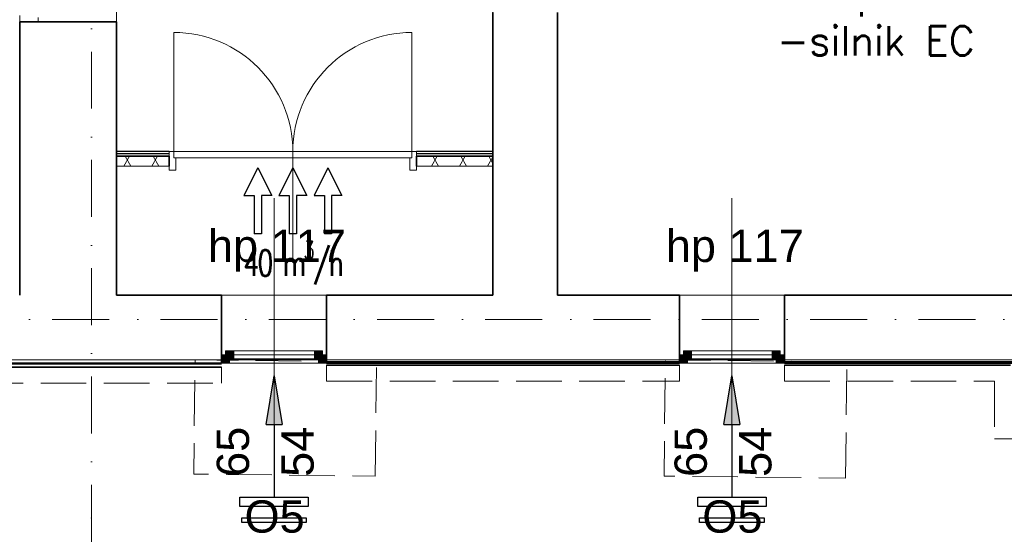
# Model space of a CAD drawing. Header units: millimetres. Extents: x -8078 to 241103, y -4319 to 602442.
# Tile 75 of 148: x 88416 to 94512, y 245751 to 248938. Entities that reach past the tile are written whole.
import ezdxf

# ---------------------------------------------------------------- set-up
doc = ezdxf.new("R2010")
doc.units = ezdxf.units.MM
doc.header["$MEASUREMENT"] = 0
for name, pattern in [('CONTINOUS', [0]), ('Krawędzie ukryte', [3.912222, 2.822222, -1.09]), ('Kropki i Kreski', [6.702778, 3.527778, -1.763889, 0, -1.411111])]:
    doc.linetypes.add(name, pattern=pattern)
for name, color, linetype in [('!AERECO-NAW', 5, 'Continuous'), ('!AERECO-POMOC', 7, 'Continuous'), ('#IS_wentylacja_opisy_bud', 7, 'Continuous'), ('#nawietrzaki', 5, 'Continuous'), ('#podkład', 252, 'Continuous'), ('- A - ocieplenie', 7, 'Continuous'), ('- strefy pomieszczeń', 7, 'Continuous'), ('Drzwi Archicad', 7, 'Continuous'), ('Konstrukcja - Siatka mod', 7, 'Continuous'), ('Konstrukcja - Stropy', 7, 'Continuous'), ('Konstrukcja - Ściany działowe', 7, 'Continuous'), ('Konstrukcja - Ściany nośne wew..P', 7, 'Continuous'), ('Konstrukcja - Ściany zewnętrzne', 7, 'Continuous'), ('Okna Archicada', 7, 'Continuous'), ('Wykończenie - Podłogi', 7, 'Continuous'), ('z JAN', 7, 'Continuous'), ('Znaczniki drzwi Archicada', 7, 'Continuous'), ('Znaczniki okien Archicada', 7, 'Continuous')]:
    doc.layers.add(name, color=color, linetype=linetype)
doc.layers.add('#IS_opis', color=3, linetype='CONTINOUS', lineweight=30)
doc.styles.add('STYL_AUTOMATYCZNY_1', font='arial.ttf')
doc.styles.add('STYL_AUTOMATYCZNY_6', font='txt')
pattern_1 = [(0, (-208051.03, 747718.21), (0, 75), [0, -75])]
pattern_2 = [(60, (-208051.03, 747718.21), (-129.90381, 75), []), (120, (-208051.03, 747718.21), (129.90381, 75), [])]

# ---------------------------------------------------------------- blocks, each defined once
blk = doc.blocks.new('rttrrt')
at = {"layer": '!AERECO-POMOC'}
blk.add_hatch(color=256, dxfattribs=at).paths.add_polyline_path([(39033.1, 262691.6), (39083.1, 262391.6), (39133.1, 262691.6)])
at = {"layer": '!AERECO-NAW'}
for points in [[(39282.6, 263270.6), (38883.6, 263270.6), (38883.6, 263298.6), (39282.6, 263298.6)], [(38871.6, 263200.6), (39294.6, 263200.6), (39294.6, 263141.6), (38871.6, 263141.6)]]:
    blk.add_lwpolyline(points, close=True, dxfattribs=at)
at = {"layer": '!AERECO-POMOC'}
for p, q in [((39083.1, 262691.6), (39083.1, 263141.6)), ((39133.1, 262691.6), (39033.1, 262691.6)), ((39083.1, 262391.6), (39033.1, 262691.6)), ((39133.1, 262691.6), (39083.1, 262391.6))]:
    blk.add_line(p, q, dxfattribs=at)
blk = doc.blocks.new('SDFGHB')
at = {"layer": 'Konstrukcja - Ściany działowe', "linetype": 'Continuous', "lineweight": 13}
h = blk.add_hatch(dxfattribs=at)
h.set_pattern_fill('Gips_0001', color=252, style=0, pattern_type=2)
h.set_pattern_definition(pattern_1)
h.paths.add_polyline_path([(28623.2, 459800.5), (28623.2, 459785.5), (28949.4, 459785.5), (28949.4, 459800.5)])
h = blk.add_hatch(dxfattribs=at)
h.set_pattern_fill('Izolacja_miękka_0001', color=252, style=0, pattern_type=2)
h.set_pattern_definition(pattern_2)
h.paths.add_polyline_path([(28623.2, 459770.5), (28623.2, 459710.5), (28949.4, 459710.5), (28949.4, 459770.5)])
h = blk.add_hatch(dxfattribs=at)
h.set_pattern_fill('Gips_0001', color=252, style=0, pattern_type=2)
h.set_pattern_definition(pattern_1)
h.paths.add_polyline_path([(30479.4, 459785.5), (30953.2, 459785.5), (30953.2, 459800.5), (30479.4, 459800.5)])
h = blk.add_hatch(dxfattribs=at)
h.set_pattern_fill('Izolacja_miękka_0001', color=252, style=0, pattern_type=2)
h.set_pattern_definition(pattern_2)
h.paths.add_polyline_path([(30479.4, 459770.5), (30479.4, 459710.5), (30953.2, 459710.5), (30953.2, 459770.5)])
at = {"layer": 'Okna Archicada', "linetype": 'Continuous', "lineweight": 13}
for points in [[(29298.2, 458515.5), (29348.2, 458515.5), (29348.2, 458565.5), (29298.2, 458565.5)], [(29898.2, 458565.5), (29848.2, 458565.5), (29848.2, 458515.5), (29898.2, 458515.5)], [(32132.6, 458515.5), (32182.6, 458515.5), (32182.6, 458565.5), (32132.6, 458565.5)], [(32732.6, 458565.5), (32682.6, 458565.5), (32682.6, 458515.5), (32732.6, 458515.5)], [(29273.2, 458490.5), (29323.2, 458490.5), (29323.2, 458515.5), (29298.2, 458515.5), (29298.2, 458540.5), (29273.2, 458540.5)], [(29923.2, 458540.5), (29898.2, 458540.5), (29898.2, 458515.5), (29873.2, 458515.5), (29873.2, 458490.5), (29923.2, 458490.5)], [(32107.6, 458490.5), (32157.6, 458490.5), (32157.6, 458515.5), (32132.6, 458515.5), (32132.6, 458540.5), (32107.6, 458540.5)], [(32757.6, 458540.5), (32732.6, 458540.5), (32732.6, 458515.5), (32707.6, 458515.5), (32707.6, 458490.5), (32757.6, 458490.5)]]:
    blk.add_hatch(color=252, dxfattribs=at).paths.add_polyline_path(points)
at = {"layer": '- A - ocieplenie', "color": 252, "linetype": 'Continuous', "lineweight": 35, "ltscale": 100, "flags": 128}
for points in [[(32107.6, 458497.4), (29923.2, 458497.4)], [(34177.6, 458497.4), (32757.6, 458497.4)], [(29273.2, 458485.8), (19937.7, 458485.8)], [(19937.7, 458465.8), (29273.2, 458465.8)], [(29923.2, 458477.4), (32107.6, 458477.4)], [(32757.6, 458477.4), (34157.6, 458477.4)]]:
    blk.add_lwpolyline(points, dxfattribs=at)
at = {"layer": '- A - ocieplenie', "color": 252, "linetype": 'Krawędzie ukryte', "lineweight": 20, "ltscale": 100, "flags": 128}
for points in [[(32107.6, 458497.4), (29923.2, 458497.4)], [(34057.6, 458497.4), (32757.6, 458497.4)], [(34177.6, 458497.4), (34057.6, 458497.4)], [(29273.2, 458485.8), (19937.7, 458485.8)], [(29273.2, 458365.8), (29273.2, 458465.8)], [(29923.2, 458477.4), (29923.2, 458377.4)], [(32107.6, 458377.4), (32107.6, 458477.4)], [(32757.6, 458477.4), (32757.6, 458377.4)], [(29923.2, 458377.4), (32107.6, 458377.4)], [(32757.6, 458377.4), (34057.6, 458377.4)], [(34057.6, 458377.4), (34057.6, 458020.4)], [(19937.7, 458365.8), (29273.2, 458365.8)], [(34057.6, 458020.4), (34177.6, 458020.4)]]:
    blk.add_lwpolyline(points, dxfattribs=at)
at = {"layer": 'Drzwi Archicad', "color": 252, "linetype": 'Continuous', "lineweight": 13, "ltscale": 100}
for p, q in [((28023.2, 460602.6), (28023.2, 460642.6)), ((28138.2, 460630.6), (28138.2, 460602.6)), ((28138.2, 460602.6), (28023.2, 460602.6)), ((28977.4, 459800.5), (28977.4, 460537.5)), ((30451.4, 459800.5), (30451.4, 460537.5)), ((28977.4, 459800.5), (28949.4, 459800.5)), ((28949.4, 459800.5), (28949.4, 459685.5)), ((28949.4, 459800.5), (28949.4, 459785.5)), ((28949.4, 459800.5), (28949.4, 459785.5)), ((28949.4, 459785.5), (28949.4, 459770.5)), ((28949.4, 459785.5), (28949.4, 459770.5)), ((28977.4, 459760.5), (28977.4, 459800.5)), ((29714.4, 459800.5), (28977.4, 459800.5)), ((28977.4, 459800.5), (28977.4, 459760.5)), ((29714.4, 459800.5), (30451.4, 459800.5)), ((29714.4, 459760.5), (29714.4, 459800.5)), ((29714.4, 459760.5), (29714.4, 459800.5)), ((30479.4, 459800.5), (30451.4, 459800.5)), ((30451.4, 459800.5), (30451.4, 459760.5)), ((30451.4, 459800.5), (30451.4, 459760.5)), ((30479.4, 459685.5), (30479.4, 459800.5)), ((30479.4, 459800.5), (30479.4, 459785.5)), ((30479.4, 459800.5), (30479.4, 459785.5)), ((30479.4, 459785.5), (30479.4, 459770.5)), ((30479.4, 459785.5), (30479.4, 459770.5)), ((28989.4, 459760.5), (28977.4, 459760.5)), ((28977.4, 459760.5), (29714.4, 459760.5)), ((28989.4, 459685.5), (28989.4, 459760.5)), ((30451.4, 459760.5), (29714.4, 459760.5)), ((30451.4, 459760.5), (30439.4, 459760.5)), ((30439.4, 459760.5), (30439.4, 459685.5)), ((28949.4, 459685.5), (28989.4, 459685.5)), ((30439.4, 459685.5), (30479.4, 459685.5))]:
    blk.add_line(p, q, dxfattribs=at)
at = {"layer": 'Drzwi Archicad', "color": 252, "linetype": 'Continuous', "lineweight": 35, "ltscale": 100}
for p, q in [((28023.2, 460602.6), (28138.2, 460602.6)), ((28023.2, 460602.6), (28138.2, 460602.6)), ((28138.2, 460602.6), (28623.2, 460602.6)), ((28949.4, 459770.5), (28949.4, 459710.5)), ((28949.4, 459770.5), (28949.4, 459710.5)), ((30479.4, 459770.5), (30479.4, 459710.5)), ((30479.4, 459770.5), (30479.4, 459710.5))]:
    blk.add_line(p, q, dxfattribs=at)
at = {"layer": 'Drzwi Archicad', "color": 252, "linetype": 'Continuous', "lineweight": 13, "ltscale": 100}
for centre, start, end in [((28977.4, 459800.5), 0, 90), ((30451.4, 459800.5), 90, 180)]:
    blk.add_arc(centre, 737, start, end, dxfattribs=at)
at = {"layer": 'Konstrukcja - Siatka mod', "color": 252, "linetype": 'Kropki i Kreski', "lineweight": 13, "ltscale": 100}
for p, q in [((28467.6, 474496.4), (28467.6, 457531.6)), ((20180, 458760.5), (49624.6, 458760.5)), ((28467.6, 457531.6), (28467.6, 456531.6))]:
    blk.add_line(p, q, dxfattribs=at)
blk.add_point((28467.6, 457531.6), dxfattribs=at)
blk.add_point((28467.6, 457531.6), dxfattribs=at)
at = {"layer": 'Konstrukcja - Stropy', "color": 252, "linetype": 'Continuous', "lineweight": 13, "ltscale": 100, "flags": 128}
blk.add_lwpolyline([(22777.6, 458509.7), (34592.6, 458509.7), (34592.6, 463961.5), (37297.6, 463961.5), (37297.6, 458509.7), (49718.3, 458509.7), (49718.3, 471788.6), (40377.6, 471788.6), (40377.6, 466428.5), (30297.6, 466428.5), (30297.6, 467849.4), (22777.6, 467849.4)], close=True, dxfattribs=at)
at = {"layer": 'Konstrukcja - Ściany działowe', "color": 252, "linetype": 'Continuous', "lineweight": 25, "ltscale": 100}
for p, q in [((28949.4, 459785.5), (28623.2, 459785.5)), ((30953.2, 459785.5), (30479.4, 459785.5))]:
    blk.add_line(p, q, dxfattribs=at)
at = {"layer": 'Konstrukcja - Ściany działowe', "color": 252, "linetype": 'Continuous', "lineweight": 35, "ltscale": 100}
for p, q in [((28949.4, 459770.5), (28623.2, 459770.5)), ((28949.4, 459770.5), (28949.4, 459710.5)), ((30953.2, 459770.5), (30479.4, 459770.5)), ((30479.4, 459770.5), (30479.4, 459710.5))]:
    blk.add_line(p, q, dxfattribs=at)
at = {"layer": 'Konstrukcja - Ściany działowe', "color": 252, "linetype": 'Continuous', "lineweight": 13, "ltscale": 100}
for p, q in [((28949.4, 459800.5), (28949.4, 459785.5)), ((28949.4, 459785.5), (28949.4, 459770.5)), ((30479.4, 459800.5), (30479.4, 459785.5)), ((30479.4, 459785.5), (30479.4, 459770.5))]:
    blk.add_line(p, q, dxfattribs=at)
at = {"layer": 'Konstrukcja - Ściany działowe', "color": 252, "linetype": 'Continuous', "lineweight": 35, "ltscale": 100, "flags": 128}
for points in [[(30953.2, 460660.9), (30953.2, 458910.5)], [(31353.2, 458910.5), (31353.2, 460660.9)], [(28623.2, 459770.5), (28623.2, 459710.5)], [(30953.2, 459770.5), (30953.2, 459710.5)]]:
    blk.add_lwpolyline(points, dxfattribs=at)
at = {"layer": 'Konstrukcja - Ściany działowe', "color": 252, "linetype": 'Continuous', "lineweight": 25, "ltscale": 100, "flags": 128}
for points in [[(28949.4, 459800.5), (28623.2, 459800.5)], [(30953.2, 459800.5), (30479.4, 459800.5)]]:
    blk.add_lwpolyline(points, dxfattribs=at)
at = {"layer": 'Konstrukcja - Ściany działowe', "color": 252, "linetype": 'Continuous', "lineweight": 13, "ltscale": 100, "flags": 128}
for points in [[(28623.2, 459800.5), (28623.2, 459785.5)], [(28623.2, 459785.5), (28623.2, 459770.5)], [(30953.2, 459800.5), (30953.2, 459785.5)], [(30953.2, 459785.5), (30953.2, 459770.5)], [(28623.2, 459710.5), (28949.4, 459710.5)], [(30479.4, 459710.5), (30953.2, 459710.5)]]:
    blk.add_lwpolyline(points, dxfattribs=at)
at = {"layer": 'Konstrukcja - Ściany nośne wew..P', "color": 252, "linetype": 'Continuous', "lineweight": 35, "ltscale": 100}
for p, q in [((28023.2, 460602.6), (28138.2, 460602.6)), ((28138.2, 460602.6), (28623.2, 460602.6))]:
    blk.add_line(p, q, dxfattribs=at)
at = {"layer": 'Konstrukcja - Ściany nośne wew..P', "color": 252, "linetype": 'Continuous', "lineweight": 35, "ltscale": 100, "flags": 128}
for points in [[(28023.2, 460602.6), (28023.2, 458910.5)], [(28623.2, 458910.5), (28623.2, 460602.6)]]:
    blk.add_lwpolyline(points, dxfattribs=at)
at = {"layer": 'Konstrukcja - Ściany zewnętrzne', "color": 252, "linetype": 'Continuous', "lineweight": 35, "ltscale": 100}
for p, q in [((29273.2, 458540.5), (29273.2, 458910.5)), ((29923.2, 458540.5), (29923.2, 458910.5)), ((32107.6, 458540.5), (32107.6, 458910.5)), ((32757.6, 458540.5), (32757.6, 458910.5)), ((29273.2, 458490.5), (29273.2, 458540.5)), ((29923.2, 458490.5), (29923.2, 458540.5)), ((32107.6, 458490.5), (32107.6, 458540.5)), ((32757.6, 458490.5), (32757.6, 458540.5))]:
    blk.add_line(p, q, dxfattribs=at)
at = {"layer": 'Konstrukcja - Ściany zewnętrzne', "color": 252, "linetype": 'Continuous', "lineweight": 35, "ltscale": 100, "flags": 128}
for points in [[(29273.2, 458910.5), (28623.2, 458910.5)], [(30953.2, 458910.5), (29923.2, 458910.5)], [(32107.6, 458910.5), (31353.2, 458910.5)], [(34177.6, 458910.5), (32757.6, 458910.5)], [(22777.6, 458490.5), (29273.2, 458490.5)], [(29923.2, 458490.5), (32107.6, 458490.5)], [(32757.6, 458490.5), (34177.6, 458490.5)]]:
    blk.add_lwpolyline(points, dxfattribs=at)
at = {"layer": 'Okna Archicada', "color": 252, "linetype": 'Continuous', "lineweight": 18, "ltscale": 100}
for p, q in [((29923.2, 458910.5), (29273.2, 458910.5)), ((32757.6, 458910.5), (32107.6, 458910.5)), ((29848.2, 458565.5), (29348.2, 458565.5)), ((32682.6, 458565.5), (32182.6, 458565.5)), ((29923.2, 458490.5), (29273.2, 458490.5)), ((29323.2, 458490.5), (29873.2, 458490.5)), ((32757.6, 458490.5), (32107.6, 458490.5)), ((32157.6, 458490.5), (32707.6, 458490.5))]:
    blk.add_line(p, q, dxfattribs=at)
at = {"layer": 'Okna Archicada', "color": 252, "linetype": 'Continuous', "lineweight": 35, "ltscale": 100}
for p, q in [((29273.2, 458540.5), (29273.2, 458910.5)), ((29923.2, 458540.5), (29923.2, 458910.5)), ((32107.6, 458540.5), (32107.6, 458910.5)), ((32757.6, 458540.5), (32757.6, 458910.5)), ((29273.2, 458490.5), (29273.2, 458540.5)), ((29273.2, 458490.5), (29273.2, 458540.5)), ((29923.2, 458490.5), (29923.2, 458540.5)), ((29923.2, 458490.5), (29923.2, 458540.5)), ((32107.6, 458490.5), (32107.6, 458540.5)), ((32107.6, 458490.5), (32107.6, 458540.5)), ((32757.6, 458490.5), (32757.6, 458540.5)), ((32757.6, 458490.5), (32757.6, 458540.5))]:
    blk.add_line(p, q, dxfattribs=at)
at = {"layer": 'Okna Archicada', "color": 252, "linetype": 'Continuous', "lineweight": 20, "ltscale": 100}
for p, q in [((29348.2, 458565.5), (29298.2, 458565.5)), ((29298.2, 458565.5), (29298.2, 458515.5)), ((29348.2, 458515.5), (29348.2, 458565.5)), ((29848.2, 458565.5), (29348.2, 458565.5)), ((29898.2, 458565.5), (29848.2, 458565.5)), ((29848.2, 458565.5), (29848.2, 458515.5)), ((29898.2, 458515.5), (29898.2, 458565.5)), ((32182.6, 458565.5), (32132.6, 458565.5)), ((32132.6, 458565.5), (32132.6, 458515.5)), ((32182.6, 458515.5), (32182.6, 458565.5)), ((32682.6, 458565.5), (32182.6, 458565.5)), ((32732.6, 458565.5), (32682.6, 458565.5)), ((32682.6, 458565.5), (32682.6, 458515.5)), ((32732.6, 458515.5), (32732.6, 458565.5)), ((29298.2, 458540.5), (29273.2, 458540.5)), ((29273.2, 458490.5), (29323.2, 458490.5)), ((29298.2, 458515.5), (29298.2, 458540.5)), ((29323.2, 458515.5), (29298.2, 458515.5)), ((29298.2, 458515.5), (29348.2, 458515.5)), ((29323.2, 458490.5), (29323.2, 458515.5)), ((29848.2, 458540.5), (29348.2, 458540.5)), ((29348.2, 458515.5), (29848.2, 458515.5)), ((29848.2, 458515.5), (29898.2, 458515.5)), ((29898.2, 458515.5), (29873.2, 458515.5)), ((29873.2, 458515.5), (29873.2, 458490.5)), ((29873.2, 458490.5), (29923.2, 458490.5)), ((29923.2, 458540.5), (29898.2, 458540.5)), ((29898.2, 458540.5), (29898.2, 458515.5)), ((32132.6, 458540.5), (32107.6, 458540.5)), ((32107.6, 458490.5), (32157.6, 458490.5)), ((32132.6, 458515.5), (32132.6, 458540.5)), ((32157.6, 458515.5), (32132.6, 458515.5)), ((32132.6, 458515.5), (32182.6, 458515.5)), ((32157.6, 458490.5), (32157.6, 458515.5)), ((32682.6, 458540.5), (32182.6, 458540.5)), ((32182.6, 458515.5), (32682.6, 458515.5)), ((32682.6, 458515.5), (32732.6, 458515.5)), ((32732.6, 458515.5), (32707.6, 458515.5)), ((32707.6, 458515.5), (32707.6, 458490.5)), ((32707.6, 458490.5), (32757.6, 458490.5)), ((32757.6, 458540.5), (32732.6, 458540.5)), ((32732.6, 458540.5), (32732.6, 458515.5))]:
    blk.add_line(p, q, dxfattribs=at)
at = {"layer": 'Wykończenie - Podłogi', "color": 252, "linetype": 'Continuous', "lineweight": 13, "ltscale": 100, "flags": 128}
blk.add_lwpolyline([(28623.2, 458910), (30953.2, 458910), (30953.2, 463560.2), (28623.3, 463560)], close=True, dxfattribs=at)
at = {"layer": 'z JAN', "color": 252, "linetype": 'Krawędzie ukryte', "lineweight": 13, "ltscale": 100, "flags": 128}
for points in [[(30224.8, 457790.2), (30232.5, 458497.4), (29108.8, 458509.7), (29101, 457802.5)], [(33136.7, 457777.7), (33144.5, 458497.4), (32020.8, 458509.7), (32012.9, 457790)]]:
    blk.add_lwpolyline(points, close=True, dxfattribs=at)
at = {"layer": 'Znaczniki drzwi Archicada', "color": 252, "linetype": 'Continuous', "lineweight": 13, "ltscale": 100}
blk.add_line((29714.4, 459762), (29714.4, 459110.5), dxfattribs=at)
at = {"layer": 'Znaczniki okien Archicada', "color": 252, "linetype": 'Continuous', "lineweight": 13, "ltscale": 100}
for p, q in [((29598.2, 457697.7), (29598.2, 459510.5)), ((32432.6, 457697.7), (32432.6, 459510.5))]:
    blk.add_line(p, q, dxfattribs=at)
at = {"layer": '- strefy pomieszczeń', "color": 252, "linetype": 'Continuous', "lineweight": 13, "char_height": 200, "attachment_point": 1, "style": 'STYL_AUTOMATYCZNY_6'}
for s, insert in [('\\A1;{\\pql;\\pt0,500;\\fGeneva CE|b0|i0|c0|p0;\\W1.000000;A: 8,29\\fGeneva CE|b0|i0|c0|p0;\\W1.000000;\\A1{\\H.66x;\\S^  ;}\\fGeneva CE|b0|i0|c0|p0;\\W1.000000; m\\fGeneva CE|b0|i0|c0|p0;\\W1.000000;\\A1{\\H.66x;\\S2^  ;}}', (29252.7, 461497.4)), ('\\A1;{\\pql;\\pt0,500;\\fGeneva CE|b0|i0|c0|p0;\\W1.000000;A: 13,43\\fGeneva CE|b0|i0|c0|p0;\\W1.000000;\\A1{\\H.66x;\\S^  ;}\\fGeneva CE|b0|i0|c0|p0;\\W1.000000; m\\fGeneva CE|b0|i0|c0|p0;\\W1.000000;\\A1{\\H.66x;\\S2^  ;}}', (32333.3, 461115.9))]:
    blk.add_mtext(s, dxfattribs=dict(at, insert=insert))
at = {"layer": 'Znaczniki okien Archicada', "color": 252, "linetype": 'Continuous', "lineweight": 15, "char_height": 200, "attachment_point": 7, "style": 'STYL_AUTOMATYCZNY_1'}
for s, insert in [('\\A1;{\\pql;\\pt0;\\fArial|b0|i0|c238|p0;\\W1.000000;hp 117\\fArial|b0|i0|c238|p0;\\W1.000000;\\A1{\\H.66x;\\S^  ;}\\fArial|b0|i0|c238|p0;\\W1.000000;\\fArial|b0|i0|c238|p0;\\W1.000000;}', (29188.9, 459056)), ('\\A1;{\\pql;\\pt0;\\fArial|b0|i0|c238|p0;\\W1.000000;hp 117\\fArial|b0|i0|c238|p0;\\W1.000000;\\A1{\\H.66x;\\S^  ;}\\fArial|b0|i0|c238|p0;\\W1.000000;\\fArial|b0|i0|c238|p0;\\W1.000000;}', (32023.3, 459056)), ('\\A1;{\\pql;\\pt0;\\fArial|b0|i0|c238|p0;\\W1.000000;O5\\fArial|b0|i0|c238|p0;\\W1.000000;\\fArial|b0|i0|c238|p0;\\W1.000000;\\fArial|b0|i0|c238|p0;\\W1.000000;}', (29415.3, 457437.2)), ('\\A1;{\\pql;\\pt0;\\fArial|b0|i0|c238|p0;\\W1.000000;O5\\fArial|b0|i0|c238|p0;\\W1.000000;\\fArial|b0|i0|c238|p0;\\W1.000000;\\fArial|b0|i0|c238|p0;\\W1.000000;}', (32249.6, 457437.2))]:
    blk.add_mtext(s, dxfattribs=dict(at, insert=insert))
at = {"layer": 'Znaczniki okien Archicada', "color": 252, "linetype": 'Continuous', "lineweight": 15, "char_height": 200, "attachment_point": 7, "rotation": 90, "style": 'STYL_AUTOMATYCZNY_1'}
for s, insert in [('\\A1;{\\pql;\\pt0;\\fArial|b0|i0|c238|p0;\\W1.000000;65\\fArial|b0|i0|c238|p0;\\W1.000000;\\A1{\\H.66x;\\S^  ;}\\fArial|b0|i0|c238|p0;\\W1.000000;\\fArial|b0|i0|c238|p0;\\W1.000000;}', (29501.6, 457785.2)), ('\\A1;{\\pql;\\pt0;\\fArial|b0|i0|c238|p0;\\W1.000000;54\\fArial|b0|i0|c238|p0;\\W1.000000;\\A1{\\H.66x;\\S^  ;}\\fArial|b0|i0|c238|p0;\\W1.000000;\\fArial|b0|i0|c238|p0;\\W1.000000;}', (29901.6, 457785.2)), ('\\A1;{\\pql;\\pt0;\\fArial|b0|i0|c238|p0;\\W1.000000;65\\fArial|b0|i0|c238|p0;\\W1.000000;\\A1{\\H.66x;\\S^  ;}\\fArial|b0|i0|c238|p0;\\W1.000000;\\fArial|b0|i0|c238|p0;\\W1.000000;}', (32335.9, 457785.2)), ('\\A1;{\\pql;\\pt0;\\fArial|b0|i0|c238|p0;\\W1.000000;54\\fArial|b0|i0|c238|p0;\\W1.000000;\\A1{\\H.66x;\\S^  ;}\\fArial|b0|i0|c238|p0;\\W1.000000;\\fArial|b0|i0|c238|p0;\\W1.000000;}', (32735.9, 457785.2))]:
    blk.add_mtext(s, dxfattribs=dict(at, insert=insert))
blk = doc.blocks.new('dtrrtert')
at = {"color": 7}
for p, q in [((-495309391.2, -636075571.1), (-495309391.2, -636075334.3)), ((-495309346.3, -636075334.3), (-495309391.2, -636075334.3)), ((-495309346.3, -636075571.1), (-495309346.3, -636075334.3)), ((-495309173.6, -636075571.1), (-495309173.6, -636075334.3)), ((-495309128.7, -636075334.3), (-495309173.6, -636075334.3)), ((-495309128.7, -636075571.1), (-495309128.7, -636075334.3)), ((-495308956, -636075571.1), (-495308956, -636075334.3)), ((-495308911.1, -636075334.3), (-495308956, -636075334.3)), ((-495308911.1, -636075571.1), (-495308911.1, -636075334.3)), ((-495309368.8, -636075742.5), (-495309455.2, -636075571.1)), ((-495309455.2, -636075571.1), (-495309391.2, -636075571.1)), ((-495309368.8, -636075742.5), (-495309282.3, -636075571.1)), ((-495309282.3, -636075571.1), (-495309346.3, -636075571.1)), ((-495309151.2, -636075742.5), (-495309237.6, -636075571.1)), ((-495309237.6, -636075571.1), (-495309173.6, -636075571.1)), ((-495309151.2, -636075742.5), (-495309064.7, -636075571.1)), ((-495309064.7, -636075571.1), (-495309128.7, -636075571.1)), ((-495308933.6, -636075742.5), (-495309020, -636075571.1)), ((-495309020, -636075571.1), (-495308956, -636075571.1)), ((-495308933.6, -636075742.5), (-495308847.1, -636075571.1)), ((-495308847.1, -636075571.1), (-495308911.1, -636075571.1))]:
    blk.add_line(p, q, dxfattribs=at)

msp = doc.modelspace()

# ---------------------------------------------------------------- block references
at = {"layer": '#IS_wentylacja_opisy_bud', "color": 7, "transparency": 33554636, "xscale": -1, "rotation": 179.999999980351}
msp.add_blockref('dtrrtert', (495399258.1, -635827723), dxfattribs=at)
at = {"layer": '#nawietrzaki', "rotation": 180}
for p in [(129074.1, 509123.4), (131908.4, 509123.4)]:
    msp.add_blockref('rttrrt', p, dxfattribs=at)
at = {"layer": '#podkład'}
msp.add_blockref('SDFGHB', (60392.7, -211678.7), dxfattribs=at)

# ---------------------------------------------------------------- texts
at = {"layer": '#IS_opis', "color": 7, "lineweight": -2, "insert": (93103.6, 249707.3), "char_height": 180, "width": 4706.822, "attachment_point": 4}
msp.add_mtext('\\Fromans.shx|c238;Wentylator kanałowy \\fArial|b0|i0;WK5\\Fromans.shx|c238;\\P-wydajność:20 m3/h\\P-spręż:100 Pa\\P-moc:68 W\\P-prąd:0,577 A\\P-napiecie:230 V\\P-silnik EC\\P', dxfattribs=at)
at = {"layer": '#nawietrzaki', "color": 7, "lineweight": 35, "insert": (90107.1, 247431.8), "char_height": 160, "width": 2356.921, "attachment_point": 5, "rotation": 0}
msp.add_mtext('\\pxqct3;\\Fromans.shx;\\T0.9;\\W0.7;\\A1;40 m{\\H0.7x;\\S3^ ;}/h', dxfattribs=at)

doc.saveas('drawing.dxf')
